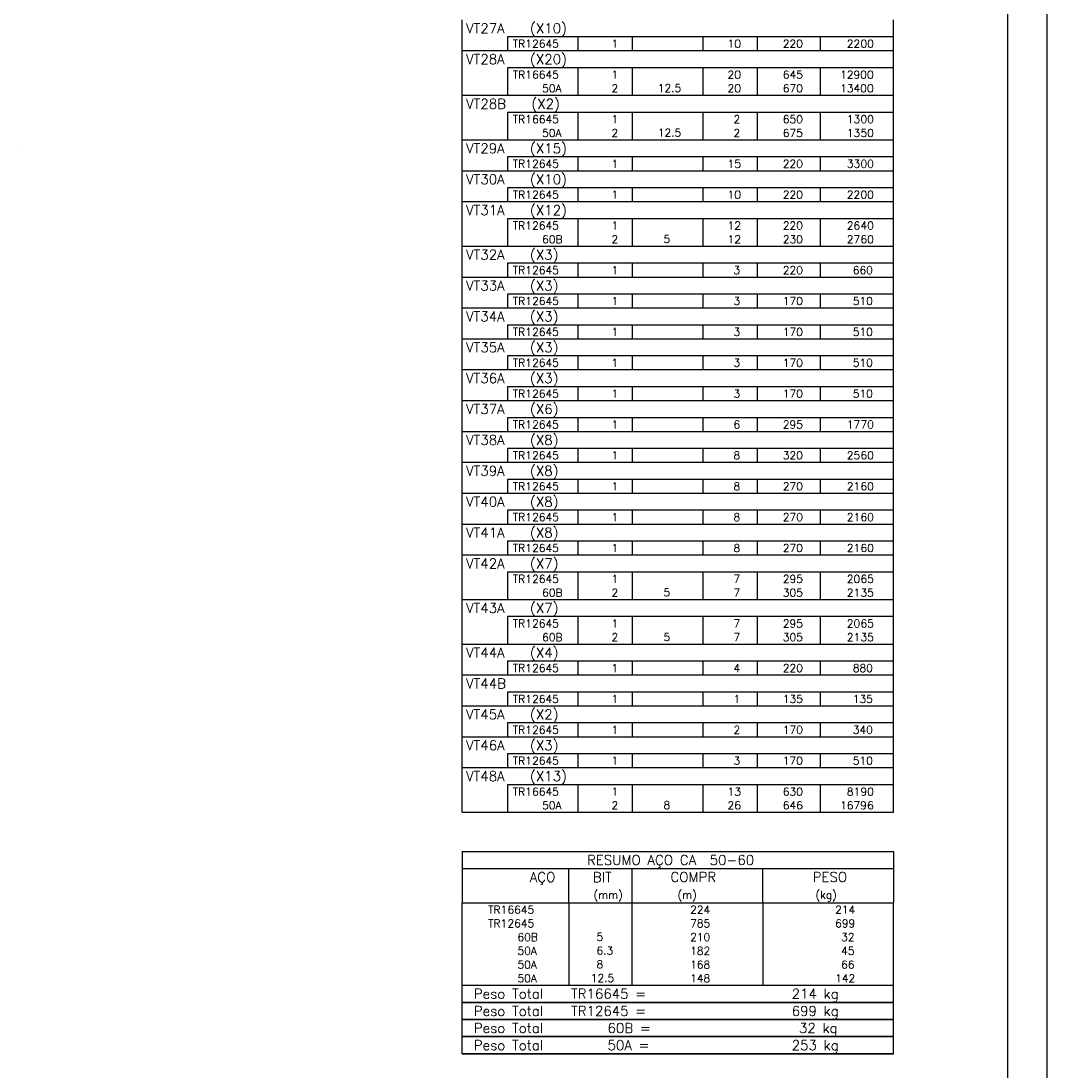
# Model space of a CAD drawing. Extents: x 0 to 119, y 0 to 84.
# Tile 11 of 12: x 93 to 119, y 30 to 57. Entities that reach past the tile are written whole.
import ezdxf

# ---------------------------------------------------------------- set-up
doc = ezdxf.new("R2010")
doc.units = 0
for name, color, linetype in [('1', 1, 'CONTINUOUS'), ('2', 2, 'CONTINUOUS'), ('8', 8, 'CONTINUOUS')]:
    doc.layers.add(name, color=color, linetype=linetype)
doc.styles.get("Standard").update_dxf_attribs({"font": 'ROMANS.SHX'})

msp = doc.modelspace()

# ---------------------------------------------------------------- linework, layer by layer
at = {"layer": '1', "linetype": 'CONTINUOUS'}
msp.add_line((118.900002, 0), (118.900002, 84.099998), dxfattribs=at)
at = {"layer": '2', "linetype": 'CONTINUOUS'}
for p, q in [((103.98391, 56.515233), (103.98391, 56.952733)), ((114.98391, 56.515233), (114.98391, 56.952733)), ((103.98391, 56.165233), (103.98391, 56.515233)), ((114.98391, 56.515233), (105.13391, 56.515233)), ((105.13391, 56.515233), (105.13391, 56.165233)), ((106.93391, 56.515233), (106.93391, 56.165233)), ((108.31391, 56.515233), (108.31391, 56.165233)), ((110.12391, 56.515233), (110.12391, 56.165233)), ((111.50391, 56.515233), (111.50391, 56.165233)), ((113.11391, 56.515233), (113.11391, 56.165233)), ((114.98391, 56.165233), (114.98391, 56.515233)), ((103.98391, 55.727733), (103.98391, 56.165233)), ((103.98391, 56.165233), (114.98391, 56.165233)), ((114.98391, 55.727733), (114.98391, 56.165233)), ((103.98391, 55.377733), (103.98391, 55.727733)), ((114.98391, 55.727733), (105.13391, 55.727733)), ((105.13391, 55.727733), (105.13391, 55.377733)), ((106.93391, 55.727733), (106.93391, 55.377733)), ((108.31391, 55.727733), (108.31391, 55.377733)), ((110.12391, 55.727733), (110.12391, 55.377733)), ((111.50391, 55.727733), (111.50391, 55.377733)), ((113.11391, 55.727733), (113.11391, 55.377733)), ((114.98391, 55.377733), (114.98391, 55.727733)), ((103.98391, 55.027733), (103.98391, 55.377733)), ((105.13391, 55.377733), (105.13391, 55.027733)), ((106.93391, 55.377733), (106.93391, 55.027733)), ((108.31391, 55.377733), (108.31391, 55.027733)), ((110.12391, 55.377733), (110.12391, 55.027733)), ((111.50391, 55.377733), (111.50391, 55.027733)), ((113.11391, 55.377733), (113.11391, 55.027733)), ((114.98391, 55.027733), (114.98391, 55.377733)), ((103.98391, 54.590233), (103.98391, 55.027733)), ((103.98391, 55.027733), (114.98391, 55.027733)), ((114.98391, 54.590233), (114.98391, 55.027733)), ((103.98391, 54.240233), (103.98391, 54.590233)), ((114.98391, 54.590233), (105.13391, 54.590233)), ((105.13391, 54.590233), (105.13391, 54.240233)), ((106.93391, 54.590233), (106.93391, 54.240233)), ((108.31391, 54.590233), (108.31391, 54.240233)), ((110.12391, 54.590233), (110.12391, 54.240233)), ((111.50391, 54.590233), (111.50391, 54.240233)), ((113.11391, 54.590233), (113.11391, 54.240233)), ((114.98391, 54.240233), (114.98391, 54.590233)), ((103.98391, 53.890234), (103.98391, 54.240233)), ((105.13391, 54.240233), (105.13391, 53.890234)), ((106.93391, 54.240233), (106.93391, 53.890234)), ((108.31391, 54.240233), (108.31391, 53.890234)), ((110.12391, 54.240233), (110.12391, 53.890234)), ((111.50391, 54.240233), (111.50391, 53.890234)), ((113.11391, 54.240233), (113.11391, 53.890234)), ((114.98391, 53.890234), (114.98391, 54.240233)), ((103.98391, 53.452734), (103.98391, 53.890234)), ((103.98391, 53.890234), (114.98391, 53.890234)), ((114.98391, 53.452734), (114.98391, 53.890234)), ((92.725239, 53.698137), (92.725239, 53.698137)), ((103.98391, 53.102734), (103.98391, 53.452734)), ((114.98391, 53.452734), (105.13391, 53.452734)), ((105.13391, 53.452734), (105.13391, 53.102734)), ((106.93391, 53.452734), (106.93391, 53.102734)), ((108.31391, 53.452734), (108.31391, 53.102734)), ((110.12391, 53.452734), (110.12391, 53.102734)), ((111.50391, 53.452734), (111.50391, 53.102734)), ((113.11391, 53.452734), (113.11391, 53.102734)), ((114.98391, 53.102734), (114.98391, 53.452734)), ((103.98391, 52.665234), (103.98391, 53.102734)), ((103.98391, 53.102734), (114.98391, 53.102734)), ((114.98391, 52.665234), (114.98391, 53.102734)), ((103.98391, 52.315234), (103.98391, 52.665234)), ((114.98391, 52.665234), (105.13391, 52.665234)), ((105.13391, 52.665234), (105.13391, 52.315234)), ((106.93391, 52.665234), (106.93391, 52.315234)), ((108.31391, 52.665234), (108.31391, 52.315234)), ((110.12391, 52.665234), (110.12391, 52.315234)), ((111.50391, 52.665234), (111.50391, 52.315234)), ((113.11391, 52.665234), (113.11391, 52.315234)), ((114.98391, 52.315234), (114.98391, 52.665234)), ((103.98391, 51.877734), (103.98391, 52.315234)), ((103.98391, 52.315234), (114.98391, 52.315234)), ((114.98391, 51.877734), (114.98391, 52.315234)), ((103.98391, 51.527734), (103.98391, 51.877734)), ((114.98391, 51.877734), (105.13391, 51.877734)), ((105.13391, 51.877734), (105.13391, 51.527734)), ((106.93391, 51.877734), (106.93391, 51.527734)), ((108.31391, 51.877734), (108.31391, 51.527734)), ((110.12391, 51.877734), (110.12391, 51.527734)), ((111.50391, 51.877734), (111.50391, 51.527734)), ((113.11391, 51.877734), (113.11391, 51.527734)), ((114.98391, 51.527734), (114.98391, 51.877734)), ((103.98391, 51.177734), (103.98391, 51.527734)), ((105.13391, 51.527734), (105.13391, 51.177734)), ((106.93391, 51.527734), (106.93391, 51.177734)), ((108.31391, 51.527734), (108.31391, 51.177734)), ((110.12391, 51.527734), (110.12391, 51.177734)), ((111.50391, 51.527734), (111.50391, 51.177734)), ((113.11391, 51.527734), (113.11391, 51.177734)), ((114.98391, 51.177734), (114.98391, 51.527734)), ((103.98391, 50.740234), (103.98391, 51.177734)), ((103.98391, 51.177734), (114.98391, 51.177734)), ((114.98391, 50.740234), (114.98391, 51.177734)), ((103.98391, 50.390234), (103.98391, 50.740234)), ((114.98391, 50.740234), (105.13391, 50.740234)), ((105.13391, 50.740234), (105.13391, 50.390234)), ((106.93391, 50.740234), (106.93391, 50.390234)), ((108.31391, 50.740234), (108.31391, 50.390234)), ((110.12391, 50.740234), (110.12391, 50.390234)), ((111.50391, 50.740234), (111.50391, 50.390234)), ((113.11391, 50.740234), (113.11391, 50.390234)), ((114.98391, 50.390234), (114.98391, 50.740234)), ((103.98391, 49.952734), (103.98391, 50.390234)), ((103.98391, 50.390234), (114.98391, 50.390234)), ((114.98391, 49.952734), (114.98391, 50.390234)), ((103.98391, 49.602734), (103.98391, 49.952734)), ((114.98391, 49.952734), (105.13391, 49.952734)), ((105.13391, 49.952734), (105.13391, 49.602734)), ((106.93391, 49.952734), (106.93391, 49.602734)), ((108.31391, 49.952734), (108.31391, 49.602734)), ((110.12391, 49.952734), (110.12391, 49.602734)), ((111.50391, 49.952734), (111.50391, 49.602734)), ((113.11391, 49.952734), (113.11391, 49.602734)), ((114.98391, 49.602734), (114.98391, 49.952734)), ((103.98391, 49.165234), (103.98391, 49.602734)), ((103.98391, 49.602734), (114.98391, 49.602734)), ((114.98391, 49.165234), (114.98391, 49.602734)), ((103.98391, 48.815234), (103.98391, 49.165234)), ((114.98391, 49.165234), (105.13391, 49.165234)), ((105.13391, 49.165234), (105.13391, 48.815234)), ((106.93391, 49.165234), (106.93391, 48.815234)), ((108.31391, 49.165234), (108.31391, 48.815234)), ((110.12391, 49.165234), (110.12391, 48.815234)), ((111.50391, 49.165234), (111.50391, 48.815234)), ((113.11391, 49.165234), (113.11391, 48.815234)), ((114.98391, 48.815234), (114.98391, 49.165234)), ((103.98391, 48.377734), (103.98391, 48.815234)), ((103.98391, 48.815234), (114.98391, 48.815234)), ((114.98391, 48.377734), (114.98391, 48.815234)), ((103.98391, 48.027734), (103.98391, 48.377734)), ((114.98391, 48.377734), (105.13391, 48.377734)), ((105.13391, 48.377734), (105.13391, 48.027734)), ((106.93391, 48.377734), (106.93391, 48.027734)), ((108.31391, 48.377734), (108.31391, 48.027734)), ((110.12391, 48.377734), (110.12391, 48.027734)), ((111.50391, 48.377734), (111.50391, 48.027734)), ((113.11391, 48.377734), (113.11391, 48.027734)), ((114.98391, 48.027734), (114.98391, 48.377734)), ((103.98391, 47.590234), (103.98391, 48.027734)), ((103.98391, 48.027734), (114.98391, 48.027734)), ((114.98391, 47.590234), (114.98391, 48.027734)), ((103.98391, 47.240234), (103.98391, 47.590234)), ((114.98391, 47.590234), (105.13391, 47.590234)), ((105.13391, 47.590234), (105.13391, 47.240234)), ((106.93391, 47.590234), (106.93391, 47.240234)), ((108.31391, 47.590234), (108.31391, 47.240234)), ((110.12391, 47.590234), (110.12391, 47.240234)), ((111.50391, 47.590234), (111.50391, 47.240234)), ((113.11391, 47.590234), (113.11391, 47.240234)), ((114.98391, 47.240234), (114.98391, 47.590234)), ((103.98391, 46.802734), (103.98391, 47.240234)), ((103.98391, 47.240234), (114.98391, 47.240234)), ((114.98391, 46.802734), (114.98391, 47.240234)), ((103.98391, 46.452734), (103.98391, 46.802734)), ((114.98391, 46.802734), (105.13391, 46.802734)), ((105.13391, 46.802734), (105.13391, 46.452734)), ((106.93391, 46.802734), (106.93391, 46.452734)), ((108.31391, 46.802734), (108.31391, 46.452734)), ((110.12391, 46.802734), (110.12391, 46.452734)), ((111.50391, 46.802734), (111.50391, 46.452734)), ((113.11391, 46.802734), (113.11391, 46.452734)), ((114.98391, 46.452734), (114.98391, 46.802734)), ((103.98391, 46.015234), (103.98391, 46.452734)), ((103.98391, 46.452734), (114.98391, 46.452734)), ((114.98391, 46.015234), (114.98391, 46.452734)), ((103.98391, 45.665235), (103.98391, 46.015234)), ((114.98391, 46.015234), (105.13391, 46.015234)), ((105.13391, 46.015234), (105.13391, 45.665235)), ((106.93391, 46.015234), (106.93391, 45.665235)), ((108.31391, 46.015234), (108.31391, 45.665235)), ((110.12391, 46.015234), (110.12391, 45.665235)), ((111.50391, 46.015234), (111.50391, 45.665235)), ((113.11391, 46.015234), (113.11391, 45.665235)), ((114.98391, 45.665235), (114.98391, 46.015234)), ((103.98391, 45.227735), (103.98391, 45.665235)), ((103.98391, 45.665235), (114.98391, 45.665235)), ((114.98391, 45.227735), (114.98391, 45.665235)), ((103.98391, 44.877735), (103.98391, 45.227735)), ((114.98391, 45.227735), (105.13391, 45.227735)), ((105.13391, 45.227735), (105.13391, 44.877735)), ((106.93391, 45.227735), (106.93391, 44.877735)), ((108.31391, 45.227735), (108.31391, 44.877735)), ((110.12391, 45.227735), (110.12391, 44.877735)), ((111.50391, 45.227735), (111.50391, 44.877735)), ((113.11391, 45.227735), (113.11391, 44.877735)), ((114.98391, 44.877735), (114.98391, 45.227735)), ((103.98391, 44.440235), (103.98391, 44.877735)), ((103.98391, 44.877735), (114.98391, 44.877735)), ((114.98391, 44.440235), (114.98391, 44.877735)), ((103.98391, 44.090235), (103.98391, 44.440235)), ((114.98391, 44.440235), (105.13391, 44.440235)), ((105.13391, 44.440235), (105.13391, 44.090235)), ((106.93391, 44.440235), (106.93391, 44.090235)), ((108.31391, 44.440235), (108.31391, 44.090235)), ((110.12391, 44.440235), (110.12391, 44.090235)), ((111.50391, 44.440235), (111.50391, 44.090235)), ((113.11391, 44.440235), (113.11391, 44.090235)), ((114.98391, 44.090235), (114.98391, 44.440235)), ((103.98391, 43.652735), (103.98391, 44.090235)), ((103.98391, 44.090235), (114.98391, 44.090235)), ((114.98391, 43.652735), (114.98391, 44.090235)), ((103.98391, 43.302735), (103.98391, 43.652735)), ((114.98391, 43.652735), (105.13391, 43.652735)), ((105.13391, 43.652735), (105.13391, 43.302735)), ((106.93391, 43.652735), (106.93391, 43.302735)), ((108.31391, 43.652735), (108.31391, 43.302735)), ((110.12391, 43.652735), (110.12391, 43.302735)), ((111.50391, 43.652735), (111.50391, 43.302735)), ((113.11391, 43.652735), (113.11391, 43.302735)), ((114.98391, 43.302735), (114.98391, 43.652735)), ((103.98391, 42.865235), (103.98391, 43.302735)), ((103.98391, 43.302735), (114.98391, 43.302735)), ((114.98391, 42.865235), (114.98391, 43.302735)), ((103.98391, 42.515235), (103.98391, 42.865235)), ((114.98391, 42.865235), (105.13391, 42.865235)), ((105.13391, 42.865235), (105.13391, 42.515235)), ((106.93391, 42.865235), (106.93391, 42.515235)), ((108.31391, 42.865235), (108.31391, 42.515235)), ((110.12391, 42.865235), (110.12391, 42.515235)), ((111.50391, 42.865235), (111.50391, 42.515235)), ((113.11391, 42.865235), (113.11391, 42.515235)), ((114.98391, 42.515235), (114.98391, 42.865235)), ((103.98391, 42.165235), (103.98391, 42.515235)), ((105.13391, 42.515235), (105.13391, 42.165235)), ((106.93391, 42.515235), (106.93391, 42.165235)), ((108.31391, 42.515235), (108.31391, 42.165235)), ((110.12391, 42.515235), (110.12391, 42.165235)), ((111.50391, 42.515235), (111.50391, 42.165235)), ((113.11391, 42.515235), (113.11391, 42.165235)), ((114.98391, 42.165235), (114.98391, 42.515235)), ((103.98391, 41.727735), (103.98391, 42.165235)), ((103.98391, 42.165235), (114.98391, 42.165235)), ((114.98391, 41.727735), (114.98391, 42.165235)), ((103.98391, 41.377735), (103.98391, 41.727735)), ((114.98391, 41.727735), (105.13391, 41.727735)), ((105.13391, 41.727735), (105.13391, 41.377735)), ((106.93391, 41.727735), (106.93391, 41.377735)), ((108.31391, 41.727735), (108.31391, 41.377735)), ((110.12391, 41.727735), (110.12391, 41.377735)), ((111.50391, 41.727735), (111.50391, 41.377735)), ((113.11391, 41.727735), (113.11391, 41.377735)), ((114.98391, 41.377735), (114.98391, 41.727735)), ((103.98391, 41.027735), (103.98391, 41.377735)), ((105.13391, 41.377735), (105.13391, 41.027735)), ((106.93391, 41.377735), (106.93391, 41.027735)), ((108.31391, 41.377735), (108.31391, 41.027735)), ((110.12391, 41.377735), (110.12391, 41.027735)), ((111.50391, 41.377735), (111.50391, 41.027735)), ((113.11391, 41.377735), (113.11391, 41.027735)), ((114.98391, 41.027735), (114.98391, 41.377735)), ((103.98391, 40.590235), (103.98391, 41.027735)), ((103.98391, 41.027735), (114.98391, 41.027735)), ((114.98391, 40.590235), (114.98391, 41.027735)), ((103.98391, 40.240235), (103.98391, 40.590235)), ((114.98391, 40.590235), (105.13391, 40.590235)), ((105.13391, 40.590235), (105.13391, 40.240235)), ((106.93391, 40.590235), (106.93391, 40.240235)), ((108.31391, 40.590235), (108.31391, 40.240235)), ((110.12391, 40.590235), (110.12391, 40.240235)), ((111.50391, 40.590235), (111.50391, 40.240235)), ((113.11391, 40.590235), (113.11391, 40.240235)), ((114.98391, 40.240235), (114.98391, 40.590235)), ((103.98391, 39.802735), (103.98391, 40.240235)), ((103.98391, 40.240235), (114.98391, 40.240235)), ((114.98391, 39.802735), (114.98391, 40.240235)), ((103.98391, 39.452735), (103.98391, 39.802735)), ((114.98391, 39.802735), (105.13391, 39.802735)), ((105.13391, 39.802735), (105.13391, 39.452735)), ((106.93391, 39.802735), (106.93391, 39.452735)), ((108.31391, 39.802735), (108.31391, 39.452735)), ((110.12391, 39.802735), (110.12391, 39.452735)), ((111.50391, 39.802735), (111.50391, 39.452735)), ((113.11391, 39.802735), (113.11391, 39.452735)), ((114.98391, 39.452735), (114.98391, 39.802735)), ((103.98391, 39.015235), (103.98391, 39.452735)), ((103.98391, 39.452735), (114.98391, 39.452735)), ((114.98391, 39.015235), (114.98391, 39.452735)), ((103.98391, 38.665236), (103.98391, 39.015235)), ((114.98391, 39.015235), (105.13391, 39.015235)), ((105.13391, 39.015235), (105.13391, 38.665236)), ((106.93391, 39.015235), (106.93391, 38.665236)), ((108.31391, 39.015235), (108.31391, 38.665236)), ((110.12391, 39.015235), (110.12391, 38.665236)), ((111.50391, 39.015235), (111.50391, 38.665236)), ((113.11391, 39.015235), (113.11391, 38.665236)), ((114.98391, 38.665236), (114.98391, 39.015235)), ((103.98391, 38.227736), (103.98391, 38.665236)), ((103.98391, 38.665236), (114.98391, 38.665236)), ((114.98391, 38.227736), (114.98391, 38.665236)), ((103.98391, 37.877736), (103.98391, 38.227736)), ((114.98391, 38.227736), (105.13391, 38.227736)), ((105.13391, 38.227736), (105.13391, 37.877736)), ((106.93391, 38.227736), (106.93391, 37.877736)), ((108.31391, 38.227736), (108.31391, 37.877736)), ((110.12391, 38.227736), (110.12391, 37.877736)), ((111.50391, 38.227736), (111.50391, 37.877736)), ((113.11391, 38.227736), (113.11391, 37.877736)), ((114.98391, 37.877736), (114.98391, 38.227736)), ((103.98391, 37.440236), (103.98391, 37.877736)), ((103.98391, 37.877736), (114.98391, 37.877736)), ((114.98391, 37.440236), (114.98391, 37.877736)), ((103.98391, 37.090236), (103.98391, 37.440236)), ((114.98391, 37.440236), (105.13391, 37.440236)), ((105.13391, 37.440236), (105.13391, 37.090236)), ((106.93391, 37.440236), (106.93391, 37.090236)), ((108.31391, 37.440236), (108.31391, 37.090236)), ((110.12391, 37.440236), (110.12391, 37.090236)), ((111.50391, 37.440236), (111.50391, 37.090236)), ((113.11391, 37.440236), (113.11391, 37.090236)), ((114.98391, 37.090236), (114.98391, 37.440236)), ((103.98391, 36.740236), (103.98391, 37.090236)), ((105.13391, 37.090236), (105.13391, 36.740236)), ((106.93391, 37.090236), (106.93391, 36.740236)), ((108.31391, 37.090236), (108.31391, 36.740236)), ((110.12391, 37.090236), (110.12391, 36.740236)), ((111.50391, 37.090236), (111.50391, 36.740236)), ((113.11391, 37.090236), (113.11391, 36.740236)), ((114.98391, 36.740236), (114.98391, 37.090236)), ((103.98391, 36.740236), (114.98391, 36.740236)), ((103.98391, 35.740236), (103.98391, 34.427736)), ((103.98391, 35.740236), (114.98391, 35.740236)), ((114.98391, 35.740236), (114.98391, 34.427736)), ((103.98391, 35.302736), (114.98391, 35.302736)), ((106.70391, 34.427736), (106.70391, 35.302736)), ((108.31391, 34.427736), (108.31391, 35.302736)), ((111.64891, 34.427736), (111.64891, 35.302736)), ((103.98391, 34.427736), (114.98391, 34.427736)), ((103.98391, 34.077735), (103.98391, 34.427736)), ((106.70391, 34.427736), (106.70391, 34.077736)), ((108.31391, 34.077735), (108.31391, 34.427736)), ((111.64891, 34.427736), (111.64891, 34.077735)), ((114.98391, 34.077735), (114.98391, 34.427736)), ((103.98391, 33.727735), (103.98391, 34.077735)), ((106.70391, 34.077735), (106.70391, 33.727736)), ((108.31391, 33.727735), (108.31391, 34.077735)), ((111.64891, 34.077735), (111.64891, 33.727735)), ((114.98391, 33.727735), (114.98391, 34.077735)), ((103.98391, 33.377735), (103.98391, 33.727735)), ((106.70391, 33.727735), (106.70391, 33.377735)), ((108.31391, 33.377735), (108.31391, 33.727735)), ((111.64891, 33.727735), (111.64891, 33.377735)), ((114.98391, 33.377735), (114.98391, 33.727735)), ((103.98391, 33.027734), (103.98391, 33.377735)), ((106.70391, 33.377735), (106.70391, 33.027735)), ((108.31391, 33.027734), (108.31391, 33.377735)), ((111.64891, 33.377735), (111.64891, 33.027734)), ((114.98391, 33.027734), (114.98391, 33.377735)), ((103.98391, 32.677734), (103.98391, 33.027734)), ((106.70391, 33.027734), (106.70391, 32.677734)), ((108.31391, 32.677734), (108.31391, 33.027734)), ((111.64891, 33.027734), (111.64891, 32.677734)), ((114.98391, 32.677734), (114.98391, 33.027734)), ((103.98391, 32.327734), (103.98391, 32.677734)), ((106.70391, 32.677734), (106.70391, 32.327734)), ((108.31391, 32.327734), (108.31391, 32.677734)), ((111.64891, 32.677734), (111.64891, 32.327734)), ((114.98391, 32.327734), (114.98391, 32.677734)), ((103.98391, 32.327734), (114.98391, 32.327734)), ((103.98391, 31.890234), (103.98391, 32.327734)), ((103.98391, 32.327734), (114.98391, 32.327734)), ((114.98391, 31.890234), (114.98391, 32.327734)), ((114.98391, 31.890234), (103.98391, 31.890234)), ((103.98391, 31.452734), (103.98391, 31.890234)), ((103.98391, 31.890234), (114.98391, 31.890234)), ((114.98391, 31.452734), (114.98391, 31.890234)), ((114.98391, 31.452734), (103.98391, 31.452734)), ((103.98391, 31.015234), (103.98391, 31.452734)), ((103.98391, 31.452734), (114.98391, 31.452734)), ((114.98391, 31.015234), (114.98391, 31.452734)), ((114.98391, 31.015234), (103.98391, 31.015234)), ((103.98391, 30.577734), (103.98391, 31.015234)), ((103.98391, 31.015234), (114.98391, 31.015234)), ((114.98391, 30.577734), (114.98391, 31.015234)), ((114.98391, 30.577734), (103.98391, 30.577734)), ((103.98391, 30.577734), (114.98391, 30.577734))]:
    msp.add_line(p, q, dxfattribs=at)
at = {"layer": '8', "linetype": 'CONTINUOUS'}
msp.add_line((117.900002, 1), (117.900002, 83.099998), dxfattribs=at)

# ---------------------------------------------------------------- texts
at = {"layer": '2', "linetype": 'CONTINUOUS'}
for s, height, p in [('VT27A   (X10)', 0.25, (104.079708, 56.608983)), ('TR12645', 0.2, (105.273571, 56.240233)), ('  1', 0.2, (107.51391, 56.240233)), ('   10', 0.2, (110.30391, 56.240233)), ('   220', 0.2, (111.71391, 56.240233)), ('   2200', 0.2, (113.347532, 56.240233)), ('VT28A   (X20)', 0.25, (104.079708, 55.821483)), ('TR16645', 0.2, (105.273571, 55.452733)), ('  1', 0.2, (107.51391, 55.452733)), ('   20', 0.2, (110.30391, 55.452733)), ('   645', 0.2, (111.71391, 55.452733)), ('  12900', 0.2, (113.347532, 55.452733)), ('     50A', 0.2, (105.273571, 55.102733)), ('  2', 0.2, (107.51391, 55.102733)), ('   12.5', 0.2, (108.520453, 55.108777)), ('   20', 0.2, (110.30391, 55.102733)), ('   670', 0.2, (111.71391, 55.102733)), ('  13400', 0.2, (113.347532, 55.102733)), ('VT28B   (X2)', 0.25, (104.079708, 54.683983)), ('TR16645', 0.2, (105.273571, 54.315233)), ('  1', 0.2, (107.51391, 54.315233)), ('    2', 0.2, (110.30391, 54.315233)), ('   650', 0.2, (111.71391, 54.315233)), ('   1300', 0.2, (113.347532, 54.315233)), ('     50A', 0.2, (105.273571, 53.965233)), ('  2', 0.2, (107.51391, 53.965233)), ('   12.5', 0.2, (108.520453, 53.971277)), ('    2', 0.2, (110.30391, 53.965233)), ('   675', 0.2, (111.71391, 53.965233)), ('   1350', 0.2, (113.347532, 53.965233)), ('VT29A   (X15)', 0.25, (104.079708, 53.546484)), ('TR12645', 0.2, (105.273571, 53.177733)), ('  1', 0.2, (107.51391, 53.177733)), ('   15', 0.2, (110.30391, 53.177733)), ('   220', 0.2, (111.71391, 53.177733)), ('   3300', 0.2, (113.347532, 53.177733)), ('VT30A   (X10)', 0.25, (104.079708, 52.758984)), ('TR12645', 0.2, (105.273571, 52.390234)), ('  1', 0.2, (107.51391, 52.390234)), ('   10', 0.2, (110.30391, 52.390234)), ('   220', 0.2, (111.71391, 52.390234)), ('   2200', 0.2, (113.347532, 52.390234)), ('VT31A   (X12)', 0.25, (104.079708, 51.971484)), ('TR12645', 0.2, (105.273571, 51.602734)), ('  1', 0.2, (107.51391, 51.602734)), ('   12', 0.2, (110.30391, 51.602734)), ('   220', 0.2, (111.71391, 51.602734)), ('   2640', 0.2, (113.347532, 51.602734)), ('     60B', 0.2, (105.273571, 51.252734)), ('  2', 0.2, (107.51391, 51.252734)), ('    5  ', 0.2, (108.520453, 51.258778)), ('   12', 0.2, (110.30391, 51.252734)), ('   230', 0.2, (111.71391, 51.252734)), ('   2760', 0.2, (113.347532, 51.252734)), ('VT32A   (X3)', 0.25, (104.079708, 50.833984)), ('TR12645', 0.2, (105.273571, 50.465234)), ('  1', 0.2, (107.51391, 50.465234)), ('    3', 0.2, (110.30391, 50.465234)), ('   220', 0.2, (111.71391, 50.465234)), ('    660', 0.2, (113.347532, 50.465234)), ('VT33A   (X3)', 0.25, (104.079708, 50.046484)), ('TR12645', 0.2, (105.273571, 49.677734)), ('  1', 0.2, (107.51391, 49.677734)), ('    3', 0.2, (110.30391, 49.677734)), ('   170', 0.2, (111.71391, 49.677734)), ('    510', 0.2, (113.347532, 49.677734)), ('VT34A   (X3)', 0.25, (104.079708, 49.258984)), ('TR12645', 0.2, (105.273571, 48.890234)), ('  1', 0.2, (107.51391, 48.890234)), ('    3', 0.2, (110.30391, 48.890234)), ('   170', 0.2, (111.71391, 48.890234)), ('    510', 0.2, (113.347532, 48.890234)), ('VT35A   (X3)', 0.25, (104.079708, 48.471484)), ('TR12645', 0.2, (105.273571, 48.102734)), ('  1', 0.2, (107.51391, 48.102734)), ('    3', 0.2, (110.30391, 48.102734)), ('   170', 0.2, (111.71391, 48.102734)), ('    510', 0.2, (113.347532, 48.102734)), ('VT36A   (X3)', 0.25, (104.079708, 47.683984)), ('TR12645', 0.2, (105.273571, 47.315234)), ('  1', 0.2, (107.51391, 47.315234)), ('    3', 0.2, (110.30391, 47.315234)), ('   170', 0.2, (111.71391, 47.315234)), ('    510', 0.2, (113.347532, 47.315234)), ('VT37A   (X6)', 0.25, (104.079708, 46.896484)), ('TR12645', 0.2, (105.273571, 46.527734)), ('  1', 0.2, (107.51391, 46.527734)), ('    6', 0.2, (110.30391, 46.527734)), ('   295', 0.2, (111.71391, 46.527734)), ('   1770', 0.2, (113.347532, 46.527734)), ('VT38A   (X8)', 0.25, (104.079708, 46.108984)), ('TR12645', 0.2, (105.273571, 45.740234)), ('  1', 0.2, (107.51391, 45.740234)), ('    8', 0.2, (110.30391, 45.740234)), ('   320', 0.2, (111.71391, 45.740234)), ('   2560', 0.2, (113.347532, 45.740234)), ('VT39A   (X8)', 0.25, (104.079708, 45.321485)), ('TR12645', 0.2, (105.273571, 44.952734)), ('  1', 0.2, (107.51391, 44.952734)), ('    8', 0.2, (110.30391, 44.952734)), ('   270', 0.2, (111.71391, 44.952734)), ('   2160', 0.2, (113.347532, 44.952734)), ('VT40A   (X8)', 0.25, (104.079708, 44.533985)), ('TR12645', 0.2, (105.273571, 44.165235)), ('  1', 0.2, (107.51391, 44.165235)), ('    8', 0.2, (110.30391, 44.165235)), ('   270', 0.2, (111.71391, 44.165235)), ('   2160', 0.2, (113.347532, 44.165235)), ('VT41A   (X8)', 0.25, (104.079708, 43.746485)), ('TR12645', 0.2, (105.273571, 43.377735)), ('  1', 0.2, (107.51391, 43.377735)), ('    8', 0.2, (110.30391, 43.377735)), ('   270', 0.2, (111.71391, 43.377735)), ('   2160', 0.2, (113.347532, 43.377735)), ('VT42A   (X7)', 0.25, (104.079708, 42.958985)), ('TR12645', 0.2, (105.273571, 42.590235)), ('  1', 0.2, (107.51391, 42.590235)), ('    7', 0.2, (110.30391, 42.590235)), ('   295', 0.2, (111.71391, 42.590235)), ('   2065', 0.2, (113.347532, 42.590235)), ('     60B', 0.2, (105.273571, 42.240235)), ('  2', 0.2, (107.51391, 42.240235)), ('    5  ', 0.2, (108.520453, 42.246279)), ('    7', 0.2, (110.30391, 42.240235)), ('   305', 0.2, (111.71391, 42.240235)), ('   2135', 0.2, (113.347532, 42.240235)), ('VT43A   (X7)', 0.25, (104.079708, 41.821485)), ('TR12645', 0.2, (105.273571, 41.452735)), ('  1', 0.2, (107.51391, 41.452735)), ('    7', 0.2, (110.30391, 41.452735)), ('   295', 0.2, (111.71391, 41.452735)), ('   2065', 0.2, (113.347532, 41.452735)), ('     60B', 0.2, (105.273571, 41.102735)), ('  2', 0.2, (107.51391, 41.102735)), ('    5  ', 0.2, (108.520453, 41.108779)), ('    7', 0.2, (110.30391, 41.102735)), ('   305', 0.2, (111.71391, 41.102735)), ('   2135', 0.2, (113.347532, 41.102735)), ('VT44A   (X4)', 0.25, (104.079708, 40.683985)), ('TR12645', 0.2, (105.273571, 40.315235)), ('  1', 0.2, (107.51391, 40.315235)), ('    4', 0.2, (110.30391, 40.315235)), ('   220', 0.2, (111.71391, 40.315235)), ('    880', 0.2, (113.347532, 40.315235)), ('VT44B', 0.25, (104.079708, 39.896485)), ('TR12645', 0.2, (105.273571, 39.527735)), ('  1', 0.2, (107.51391, 39.527735)), ('    1', 0.2, (110.30391, 39.527735)), ('   135', 0.2, (111.71391, 39.527735)), ('    135', 0.2, (113.347532, 39.527735)), ('VT45A   (X2)', 0.25, (104.079708, 39.108985)), ('TR12645', 0.2, (105.273571, 38.740235)), ('  1', 0.2, (107.51391, 38.740235)), ('    2', 0.2, (110.30391, 38.740235)), ('   170', 0.2, (111.71391, 38.740235)), ('    340', 0.2, (113.347532, 38.740235)), ('VT46A   (X3)', 0.25, (104.079708, 38.321486)), ('TR12645', 0.2, (105.273571, 37.952735)), ('  1', 0.2, (107.51391, 37.952735)), ('    3', 0.2, (110.30391, 37.952735)), ('   170', 0.2, (111.71391, 37.952735)), ('    510', 0.2, (113.347532, 37.952735)), ('VT48A   (X13)', 0.25, (104.079708, 37.533986)), ('TR16645', 0.2, (105.273571, 37.165236)), ('  1', 0.2, (107.51391, 37.165236)), ('   13', 0.2, (110.30391, 37.165236)), ('   630', 0.2, (111.71391, 37.165236)), ('   8190', 0.2, (113.347532, 37.165236)), ('     50A', 0.2, (105.273571, 36.815236)), ('  2', 0.2, (107.51391, 36.815236)), ('    8  ', 0.2, (108.520453, 36.82128)), ('   26', 0.2, (110.30391, 36.815236)), ('   646', 0.2, (111.71391, 36.815236)), ('  16796', 0.2, (113.347532, 36.815236)), ('RESUMO AÇO CA  50-60', 0.25, (107.164407, 35.396486)), ('AÇO', 0.25, (105.70349, 34.958986)), ('BIT', 0.25, (107.31391, 34.958986)), ('COMPR', 0.25, (109.292751, 34.962587)), ('PESO', 0.25, (112.92175, 34.962587)), ('(mm)', 0.2, (107.327771, 34.531486)), ('(m)', 0.2, (109.470056, 34.531486)), ('(kg)', 0.2, (112.990352, 34.531486)), ('TR16645', 0.2, (104.643571, 34.152736)), ('     224', 0.2, (109.051568, 34.152736)), ('    214', 0.2, (112.899175, 34.152736)), ('TR12645', 0.2, (104.643571, 33.802735)), ('     785', 0.2, (109.051568, 33.802736)), ('    699', 0.2, (112.899175, 33.802736)), ('     60B', 0.2, (104.643571, 33.452735)), ('    5  ', 0.2, (106.810452, 33.458779)), ('     210', 0.2, (109.051568, 33.452735)), ('     32', 0.2, (112.899175, 33.452735)), ('     50A', 0.2, (104.643571, 33.102735)), ('    6.3', 0.2, (106.810452, 33.108778)), ('     182', 0.2, (109.051568, 33.102735)), ('     45', 0.2, (112.899175, 33.102735)), ('     50A', 0.2, (104.643571, 32.752734)), ('    8  ', 0.2, (106.810452, 32.758778)), ('     168', 0.2, (109.051568, 32.752735)), ('     66', 0.2, (112.899175, 32.752735)), ('     50A', 0.2, (104.643571, 32.402734)), ('   12.5', 0.2, (106.810452, 32.408778)), ('     148', 0.2, (109.051568, 32.402734)), ('    142', 0.2, (112.899175, 32.402734)), ('Peso Total   TR16645 =', 0.25, (104.276739, 31.983984)), ('    214 kg', 0.25, (111.640914, 31.983984)), ('Peso Total   TR12645 =', 0.25, (104.276739, 31.546484)), ('    699 kg', 0.25, (111.640914, 31.546484)), ('Peso Total        60B =', 0.25, (104.276739, 31.108984)), ('     32 kg', 0.25, (111.640914, 31.108984)), ('Peso Total        50A =', 0.25, (104.276739, 30.671484)), ('    253 kg', 0.25, (111.640914, 30.671484))]:
    msp.add_text(s, height=height, dxfattribs=at).set_placement(p)

doc.saveas('drawing.dxf')
